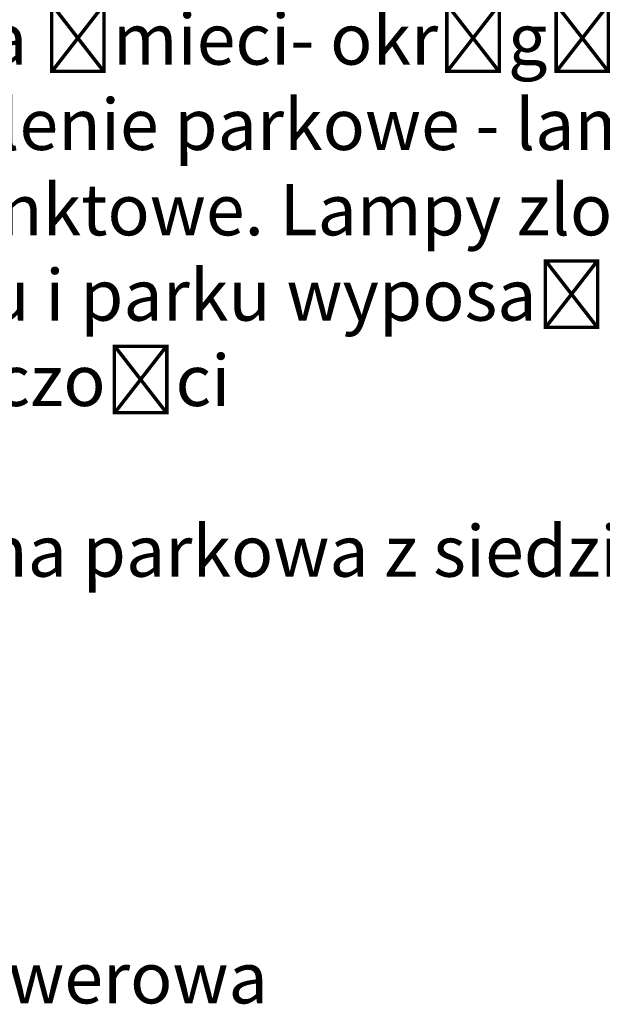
# Model space of a CAD drawing. Extents: x 6601440 to 6601733, y 5738487 to 5738717.
# Tile 123 of 129: x 6601700.54 to 6601705.43, y 5738612.93 to 5738621.2. Entities that reach past the tile are written whole.
import ezdxf

# ---------------------------------------------------------------- set-up
doc = ezdxf.new("R2010")
doc.units = 0
doc.layers.get('0').update_dxf_attribs({"linetype": 'CONTINUOUS'})
doc.styles.get("Standard").update_dxf_attribs({"font": 'arial.ttf'})

msp = doc.modelspace()

# ---------------------------------------------------------------- texts
at = {"color": 7, "linetype": 'ByBlock', "lineweight": 25, "insert": (6601698.16747, 5738647.77831), "char_height": 0.43008, "attachment_point": 1}
msp.add_mtext_dynamic_manual_height_columns('{\\fArial|b0|i0|c238|p34;granice opracowania A-G\\P\\PBudnek Collegium Anatomicum\\P\\PNawierzchnia z płyt betonowych, ażurowych - wypełnienie \\Pziemia i trawa.\\P\\PNawierzchnia miejsca postojowego- kostka betnowa 8cm\\P\\PNawierzchnia miejsca postojowego- geokrata- wypełnienie\\Pziemia i trawa\\P\\PNawierzchnia wewnatrz parku kieszonkowego- kamień\\Pnaturalny\\P\\PNawierzchnia wewnatrz parku kieszonkowego- trawa\\P\\P\\PDrzewa liściaste - donica drewniana\\P\\P\\P\\PDrzewa liściaste wysokie\\P\\P\\P\\PKrzewy niskie, trawe ozdobne\\P\\PŻywopłot\\P\\P\\PDrzewa istniejące do zachowania\\P\\PŁawki parkowe - drewno naturalne\\P\\PSzachy parkowe - blat granitowy\\P\\PKosze na śmieci- okrągłe\\POświetlenie parkowe - lampy stylizowane cztero\\Pi dwupunktowe. Lampy zlokalizowane w narożnikach \\Pparkingu i parku wyposażone w kaemry wysokiej \\Prozdzielczości\\P\\P Fontanna parkowa z siedziskami po całym obwodzie\\P\\P\\P\\P\\PWiata rowerowa}', width=23.7484419, gutter_width=8.16087, heights=[-34.97876], dxfattribs=at)

doc.saveas('drawing.dxf')
